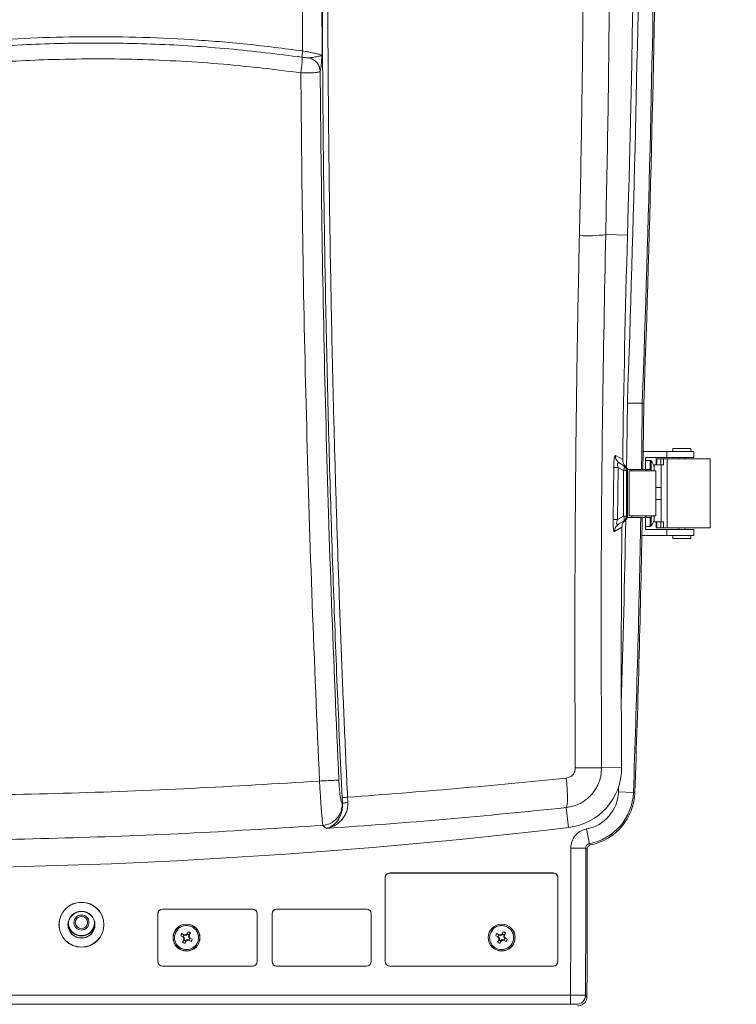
# Model space of a CAD drawing. Header units: millimetres. Extents: x 0 to 594, y 0 to 420.
# Tile 71 of 76: x 479 to 527, y 230 to 296. Entities that reach past the tile are written whole.
import ezdxf

# ---------------------------------------------------------------- set-up
doc = ezdxf.new("R2010")
doc.units = ezdxf.units.MM
doc.styles.add('SLDTEXTSTYLE1', font='TXT', dxfattribs={"width": 0.605})
doc.dimstyles.new('SLDDIMSTYLE1', dxfattribs={"dimtxt": 2.568319, "dimasz": 3.3, "dimexe": 0, "dimexo": 0.0625, "dimgap": 0.64208, "dimtad": 1, "dimdec": 0, "dimlfac": 5, "dimrnd": 1e-09, "dimzin": 12, "dimdsep": 46, "dimtxsty": 'SLDTEXTSTYLE1', "dimsah": 1, "dimcen": 0.09, "dimadec": 0, "dimazin": 3, "dimtfac": 1, "dimtdec": 1, "dimtofl": 0, "dimtmove": 0, "dimatfit": 3, "dimfxl": 1, "dimfrac": 2, "dimtolj": 1, "dimtzin": 12, "dimarcsym": 0})

# ---------------------------------------------------------------- blocks, each defined once
blk = doc.blocks.new('_D_1')
at = {"color": 7, "linetype": 'Continuous', "lineweight": 0}
for p, q in [((480.764, 376.809), (537.832, 376.809)), ((536.832, 376.809), (536.832, 219.509)), ((532.3, 300.854), (532.3, 301.442)), ((532.3, 301.442), (536.245, 301.442)), ((536.245, 301.442), (536.245, 300.854)), ((532.3, 295.465), (532.3, 294.877)), ((536.245, 294.877), (536.245, 295.465)), ((532.3, 294.877), (536.245, 294.877)), ((480.764, 219.509), (537.832, 219.509))]:
    blk.add_line(p, q, dxfattribs=at)
for points in [[(536.832, 376.809), (536.332, 373.509), (537.332, 373.509)], [(536.832, 219.509), (537.332, 222.809), (536.332, 222.809)]]:
    blk.add_solid(points, dxfattribs=at)
at = {"color": 7, "linetype": 'Continuous', "lineweight": 0, "char_height": 2.6458, "attachment_point": 1, "rotation": 90, "style": 'SLDTEXTSTYLE1'}
for s, insert in [('787', (528.302, 295.22)), ('31', (532.834, 296.2))]:
    blk.add_mtext(s, dxfattribs=dict(at, insert=insert))

msp = doc.modelspace()

# ---------------------------------------------------------------- linework, layer by layer
at = {"color": 7, "linetype": 'Continuous', "lineweight": 15}
for p, q in [((498.101, 293.794), (498.086, 297.572)), ((499.395, 293.518), (499.378, 297.686)), ((518.301, 281.553), (519.751, 281.512)), ((520.741, 270.308), (520.838, 270.306)), ((520.801, 267.109), (522.364, 267.109)), ((522.364, 266.709), (522.364, 267.109)), ((522.364, 267.109), (524.164, 267.109)), ((522.764, 267.309), (522.764, 267.109)), ((523.964, 267.309), (522.764, 267.309)), ((523.964, 267.109), (523.964, 267.309)), ((524.164, 266.709), (524.164, 267.109)), ((518.944, 266.839), (519.434, 266.557)), ((520.964, 265.909), (520.964, 266.709)), ((520.964, 266.709), (522.364, 266.709)), ((521.273, 266.509), (520.964, 266.509)), ((521.675, 266.609), (521.675, 266.209)), ((521.675, 266.609), (521.704, 266.609)), ((521.704, 266.609), (521.704, 266.209)), ((521.704, 266.609), (521.967, 266.609)), ((521.967, 266.609), (521.967, 266.209)), ((521.967, 266.609), (522.162, 266.609)), ((522.162, 266.609), (522.162, 266.209)), ((522.4, 266.609), (522.162, 266.609)), ((522.364, 266.709), (524.164, 266.709)), ((522.4, 266.609), (522.4, 262.009)), ((525.265, 266.609), (522.4, 266.609)), ((523.164, 266.709), (523.164, 266.609)), ((523.564, 266.609), (523.564, 266.709)), ((525.265, 262.009), (525.265, 266.609)), ((518.793, 262.572), (518.836, 266.036)), ((519.09, 262.567), (519.132, 266.028)), ((519.483, 265.825), (519.132, 266.028)), ((519.196, 266.332), (519.178, 266.353)), ((519.204, 266.323), (519.241, 266.311)), ((519.483, 266.171), (519.241, 266.311)), ((519.483, 266.171), (519.529, 266.145)), ((519.483, 266.171), (519.529, 266.145)), ((519.483, 262.794), (519.483, 265.825)), ((519.683, 265.825), (519.483, 265.825)), ((519.529, 266.145), (519.633, 266.101)), ((519.683, 262.794), (519.683, 265.825)), ((519.683, 265.825), (519.729, 265.799)), ((519.764, 265.909), (519.764, 262.709)), ((520.041, 265.909), (519.764, 265.909)), ((519.87, 265.809), (519.87, 262.809)), ((521.633, 265.809), (519.87, 265.809)), ((520.94, 265.909), (520.041, 265.909)), ((521.009, 265.809), (520.94, 265.909)), ((520.94, 265.909), (521.301, 265.909)), ((521.301, 265.909), (521.37, 265.809)), ((521.518, 266.106), (521.521, 266.108)), ((521.542, 265.812), (521.518, 265.812)), ((521.542, 266.209), (521.542, 265.809)), ((521.684, 266.209), (521.542, 266.209)), ((521.633, 262.809), (521.633, 265.809)), ((521.704, 266.209), (521.684, 266.209)), ((521.967, 266.209), (521.704, 266.209)), ((522.162, 266.209), (521.967, 266.209)), ((522.004, 266.209), (522.004, 262.409)), ((522.004, 264.709), (521.633, 264.709)), ((521.633, 263.909), (522.004, 263.909)), ((519.09, 262.567), (519.483, 262.794)), ((519.54, 262.48), (519.179, 262.271)), ((519.683, 262.794), (519.483, 262.794)), ((519.54, 262.48), (519.483, 262.447)), ((519.612, 262.514), (519.54, 262.48)), ((519.74, 262.827), (519.683, 262.794)), ((520.041, 262.709), (519.764, 262.709)), ((519.87, 262.809), (521.633, 262.809)), ((520.94, 262.709), (520.041, 262.709)), ((520.94, 262.709), (521.009, 262.809)), ((521.301, 262.709), (520.94, 262.709)), ((520.964, 261.909), (520.964, 262.709)), ((521.37, 262.809), (521.301, 262.709)), ((521.518, 262.806), (521.542, 262.806)), ((521.521, 262.511), (521.518, 262.513)), ((521.542, 262.809), (521.542, 262.409)), ((519.382, 262.046), (518.882, 261.757)), ((519.11, 262.225), (519.134, 262.251)), ((519.179, 262.271), (519.483, 262.447)), ((520.964, 262.109), (521.273, 262.109)), ((522.364, 261.909), (520.964, 261.909)), ((521.542, 262.409), (521.684, 262.409)), ((521.675, 262.409), (521.675, 262.009)), ((521.704, 262.009), (521.675, 262.009)), ((521.684, 262.409), (521.704, 262.409)), ((521.704, 262.409), (521.704, 262.009)), ((521.704, 262.409), (521.967, 262.409)), ((521.967, 262.009), (521.704, 262.009)), ((521.967, 262.009), (521.967, 262.409)), ((521.967, 262.409), (522.162, 262.409)), ((521.967, 262.009), (522.162, 262.009)), ((522.162, 262.409), (522.162, 262.009)), ((522.4, 262.009), (522.162, 262.009)), ((522.364, 261.509), (522.364, 261.909)), ((522.364, 261.909), (524.164, 261.909)), ((522.4, 262.009), (525.265, 262.009)), ((523.164, 262.009), (523.164, 261.909)), ((523.564, 261.909), (523.564, 262.009)), ((524.164, 261.509), (524.164, 261.909)), ((520.712, 261.509), (522.364, 261.509)), ((524.164, 261.509), (522.364, 261.509)), ((522.764, 261.509), (522.764, 261.309)), ((522.764, 261.309), (523.964, 261.309)), ((523.964, 261.309), (523.964, 261.509)), ((517.997, 245.68), (518.011, 246.051)), ((518.029, 246.028), (517.997, 246.027)), ((518.029, 246.028), (517.999, 245.68)), ((519.36, 246.037), (518.029, 246.028)), ((520.146, 244.372), (519.148, 244.408)), ((520.146, 244.372), (520.243, 244.369)), ((500.731, 244.04), (500.755, 243.622)), ((500.739, 243.636), (500.755, 243.622)), ((501.097, 244.058), (501.116, 243.71)), ((515.829, 242.038), (515.672, 243.368)), ((499.455, 242.182), (499.69, 241.975)), ((517.211, 240.963), (517.028, 241.945)), ((516.967, 240.668), (515.968, 240.664)), ((503.914, 239.009), (503.914, 239.011)), ((514.814, 239.011), (503.914, 239.011)), ((514.814, 239.009), (503.914, 239.009)), ((514.814, 239.009), (514.814, 239.011)), ((503.614, 238.709), (503.612, 238.709)), ((503.612, 238.709), (503.612, 233.109)), ((503.614, 238.709), (503.614, 233.109)), ((515.114, 238.709), (515.116, 238.709)), ((515.114, 233.109), (515.114, 238.709)), ((515.116, 233.109), (515.116, 238.709)), ((488.462, 236.309), (488.462, 233.109)), ((488.464, 236.309), (488.462, 236.309)), ((488.464, 236.309), (488.464, 233.109)), ((494.764, 236.611), (488.764, 236.611)), ((488.764, 236.609), (488.764, 236.611)), ((494.764, 236.609), (488.764, 236.609)), ((494.764, 236.609), (494.764, 236.611)), ((495.064, 233.109), (495.064, 236.309)), ((495.064, 236.309), (495.066, 236.309)), ((495.066, 233.109), (495.066, 236.309)), ((496.062, 236.309), (496.062, 233.109)), ((496.064, 236.309), (496.062, 236.309)), ((496.064, 236.309), (496.064, 233.109)), ((502.364, 236.611), (496.364, 236.611)), ((496.364, 236.609), (496.364, 236.611)), ((502.364, 236.609), (496.364, 236.609)), ((502.364, 236.609), (502.364, 236.611)), ((502.664, 236.309), (502.666, 236.309)), ((502.664, 233.109), (502.664, 236.309)), ((502.666, 233.109), (502.666, 236.309)), ((490.062, 234.975), (490.223, 234.894)), ((490.062, 234.975), (490.205, 234.875)), ((490.312, 234.888), (490.384, 234.94)), ((490.394, 234.906), (490.323, 234.851)), ((490.384, 234.94), (490.476, 235.096)), ((490.384, 234.94), (490.394, 234.906)), ((490.409, 234.934), (490.394, 234.906)), ((490.476, 235.096), (490.409, 234.934)), ((490.63, 235.011), (490.548, 234.85)), ((511.062, 234.975), (511.223, 234.894)), ((511.062, 234.975), (511.205, 234.875)), ((511.312, 234.888), (511.384, 234.94)), ((511.394, 234.906), (511.323, 234.851)), ((511.384, 234.94), (511.476, 235.096)), ((511.384, 234.94), (511.394, 234.906)), ((511.409, 234.934), (511.394, 234.906)), ((511.476, 235.096), (511.409, 234.934)), ((511.63, 235.011), (511.548, 234.85)), ((490.133, 234.73), (489.978, 234.822)), ((489.978, 234.822), (490.139, 234.754)), ((490.098, 234.407), (490.18, 234.568)), ((490.098, 234.407), (490.198, 234.551)), ((490.133, 234.73), (490.167, 234.74)), ((490.185, 234.658), (490.133, 234.73)), ((490.139, 234.754), (490.167, 234.74)), ((490.167, 234.74), (490.223, 234.668)), ((490.18, 234.568), (490.185, 234.658)), ((490.18, 234.568), (490.214, 234.578)), ((490.185, 234.658), (490.223, 234.668)), ((490.214, 234.578), (490.198, 234.551)), ((490.233, 234.859), (490.205, 234.875)), ((490.223, 234.668), (490.214, 234.578)), ((490.223, 234.894), (490.312, 234.888)), ((490.223, 234.894), (490.233, 234.859)), ((490.323, 234.851), (490.233, 234.859)), ((490.251, 234.323), (490.319, 234.484)), ((490.344, 234.478), (490.251, 234.323)), ((490.312, 234.888), (490.323, 234.851)), ((490.319, 234.484), (490.334, 234.513)), ((490.334, 234.513), (490.405, 234.568)), ((490.344, 234.478), (490.334, 234.513)), ((490.416, 234.531), (490.344, 234.478)), ((490.416, 234.531), (490.405, 234.568)), ((490.405, 234.568), (490.495, 234.559)), ((490.505, 234.525), (490.416, 234.531)), ((490.505, 234.525), (490.495, 234.559)), ((490.495, 234.559), (490.522, 234.544)), ((490.514, 234.84), (490.505, 234.75)), ((490.505, 234.75), (490.543, 234.761)), ((490.561, 234.679), (490.505, 234.75)), ((490.666, 234.443), (490.505, 234.525)), ((490.514, 234.84), (490.53, 234.868)), ((490.514, 234.84), (490.548, 234.85)), ((490.666, 234.443), (490.522, 234.544)), ((490.548, 234.85), (490.543, 234.761)), ((490.543, 234.761), (490.595, 234.689)), ((490.561, 234.679), (490.595, 234.689)), ((490.589, 234.664), (490.561, 234.679)), ((490.75, 234.597), (490.589, 234.664)), ((490.595, 234.689), (490.75, 234.597)), ((511.133, 234.73), (510.978, 234.822)), ((510.978, 234.822), (511.139, 234.754)), ((511.098, 234.407), (511.18, 234.568)), ((511.098, 234.407), (511.198, 234.551)), ((511.133, 234.73), (511.167, 234.74)), ((511.185, 234.658), (511.133, 234.73)), ((511.139, 234.754), (511.167, 234.74)), ((511.167, 234.74), (511.223, 234.668)), ((511.18, 234.568), (511.185, 234.658)), ((511.18, 234.568), (511.214, 234.578)), ((511.185, 234.658), (511.223, 234.668)), ((511.214, 234.578), (511.198, 234.551)), ((511.233, 234.859), (511.205, 234.875)), ((511.223, 234.668), (511.214, 234.578)), ((511.223, 234.894), (511.312, 234.888)), ((511.223, 234.894), (511.233, 234.859)), ((511.323, 234.851), (511.233, 234.859)), ((511.251, 234.323), (511.319, 234.484)), ((511.344, 234.478), (511.251, 234.323)), ((511.312, 234.888), (511.323, 234.851)), ((511.319, 234.484), (511.334, 234.513)), ((511.334, 234.513), (511.405, 234.568)), ((511.344, 234.478), (511.334, 234.513)), ((511.416, 234.531), (511.344, 234.478)), ((511.416, 234.531), (511.405, 234.568)), ((511.405, 234.568), (511.495, 234.559)), ((511.505, 234.525), (511.416, 234.531)), ((511.505, 234.525), (511.495, 234.559)), ((511.495, 234.559), (511.522, 234.544)), ((511.514, 234.84), (511.505, 234.75)), ((511.505, 234.75), (511.543, 234.761)), ((511.561, 234.679), (511.505, 234.75)), ((511.666, 234.443), (511.505, 234.525)), ((511.514, 234.84), (511.53, 234.868)), ((511.514, 234.84), (511.548, 234.85)), ((511.666, 234.443), (511.522, 234.544)), ((511.548, 234.85), (511.543, 234.761)), ((511.543, 234.761), (511.595, 234.689)), ((511.561, 234.679), (511.595, 234.689)), ((511.589, 234.664), (511.561, 234.679)), ((511.75, 234.597), (511.589, 234.664)), ((511.595, 234.689), (511.75, 234.597)), ((488.464, 233.109), (488.462, 233.109)), ((495.064, 233.109), (495.066, 233.109)), ((496.064, 233.109), (496.062, 233.109)), ((502.664, 233.109), (502.666, 233.109)), ((503.614, 233.109), (503.612, 233.109)), ((515.114, 233.109), (515.116, 233.109)), ((488.764, 232.809), (488.764, 232.808)), ((488.764, 232.809), (494.764, 232.809)), ((488.764, 232.808), (494.764, 232.808)), ((494.764, 232.809), (494.764, 232.808)), ((496.364, 232.809), (496.364, 232.808)), ((496.364, 232.809), (502.364, 232.809)), ((496.364, 232.808), (502.364, 232.808)), ((502.364, 232.809), (502.364, 232.808)), ((503.914, 232.809), (503.914, 232.808)), ((503.914, 232.809), (514.814, 232.809)), ((503.914, 232.808), (514.814, 232.808)), ((514.814, 232.809), (514.814, 232.808)), ((422.773, 230.879), (515.955, 230.879)), ((515.955, 230.28), (515.955, 230.879)), ((515.955, 230.28), (422.773, 230.28))]:
    msp.add_line(p, q, dxfattribs=at)
at = {"color": 8, "linetype": 'Continuous', "lineweight": 15}
for p, q in [((521.273, 266.509), (521.273, 265.909)), ((521.331, 266.48), (521.331, 265.866)), ((520.041, 265.909), (520.041, 265.809)), ((520.041, 262.809), (520.041, 262.709)), ((521.273, 262.709), (521.273, 262.109)), ((521.331, 262.753), (521.331, 262.139)), ((519.148, 244.408), (519.161, 244.763))]:
    msp.add_line(p, q, dxfattribs=at)
at = {"color": 8, "linetype": 'Continuous', "lineweight": 15, "flags": 128}
for points in [[(519.691, 266.04), (519.705, 267.09), (519.743, 270.331)], [(520.741, 270.308), (520.704, 267.066), (520.688, 265.909)]]:
    msp.add_lwpolyline(points, dxfattribs=at)
at = {"color": 7, "linetype": 'Continuous', "lineweight": 15, "flags": 128}
for points in [[(520.785, 265.909), (520.801, 267.063), (520.838, 270.306)], [(519.483, 265.825), (519.506, 265.884), (519.523, 265.941), (519.533, 265.995), (519.536, 266.044), (519.533, 266.088), (519.523, 266.124), (519.506, 266.152), (519.483, 266.171)], [(519.483, 262.447), (519.506, 262.467), (519.523, 262.495), (519.533, 262.531), (519.536, 262.575), (519.533, 262.624), (519.523, 262.678), (519.506, 262.735), (519.483, 262.794)], [(516.953, 230.855), (516.966, 230.842), (517.05, 230.758)]]:
    msp.add_lwpolyline(points, dxfattribs=at)
at = {"color": 7, "linetype": 'Continuous', "lineweight": 15}
for centre, radius in [((483.364, 235.563), 1.5), ((483.364, 235.563), 1.491), ((483.364, 235.563), 0.9), ((483.364, 235.563), 0.884), ((483.364, 235.709), 0.5), ((483.364, 235.709), 0.411), ((490.364, 234.709), 0.898), ((490.364, 234.709), 0.891), ((511.364, 234.709), 0.898), ((511.364, 234.709), 0.891)]:
    msp.add_circle(centre, radius, dxfattribs=at)
at = {"color": 8, "linetype": 'Continuous', "lineweight": 15}
for centre, radius, start, end in [((-978.336, 324.311), 1499.051, 357.936391, 0.703248), ((-978.336, 324.311), 1500.05, 357.936888, 0.70278), ((-479.259, 280.268), 999.051, 358.27844, 358.982771), ((-479.259, 280.268), 1000.05, 357.943004, 358.993988)]:
    msp.add_arc(centre, radius, start, end, dxfattribs=at)
at = {"color": 7, "linetype": 'Continuous', "lineweight": 15}
for centre, radius, start, end in [((-973.636, 324.309), 1494, 358.358462, 0.699018), ((-978.336, 324.311), 1500.147, 357.936937, 0.702734), ((517.08, 290.592), 9.121, 266.6717, 277.69452), ((1524.738, 252.711), 1005.4, 178.358462, 179.210924), ((521.273, 266.437), 0.072, 36.35837, 90), ((520.284, 265.709), 1.3, 17.86258, 36.35837), ((519.247, 275.903), 9.876, 267.61302, 269.33485), ((519.283, 265.825), 0.4, 359.98708, 59.9978), ((519.329, 265.799), 0.4, 359.98715, 59.99784), ((520.284, 265.709), 1.296, 13.93028, 17.83513), ((519.204, 275.905), 13.339, 268.23318, 269.50779), ((519.283, 262.794), 0.4, 300.0022, 0.01292), ((519.34, 262.826), 0.4, 300.0022, 0.01292), ((-479.259, 280.268), 1000.147, 357.943004, 358.994085), ((520.284, 262.909), 1.3, 323.64163, 342.13742), ((520.284, 262.909), 1.296, 342.16487, 346.06972), ((519.477, 261.757), 0.595, 120.0794, 179.95614), ((1524.738, 252.711), 1005.4, 179.468006, 180.380333), ((521.273, 262.181), 0.072, 270, 323.64163), ((515.36, 246.01), 4, 276.72127, 0.38033), ((516.549, 244.501), 2.601, 280.60001, 357.943), ((516.549, 244.501), 3.6, 280.60001, 357.943), ((516.549, 244.501), 3.697, 281.76183, 357.943), ((469.364, 636.309), 397, 263.27873, 276.72127), ((-486.227, 237.145), 1002.201, 359.641735, 0.201165), ((-486.227, 237.145), 1003.2, 359.640743, 0.201165), ((-486.227, 237.145), 1003.297, 359.63523, 0.196595), ((503.914, 238.709), 0.302, 90, 180), ((503.914, 238.709), 0.3, 90, 180), ((514.814, 238.709), 0.302, 0, 90), ((514.814, 238.709), 0.3, 0, 90), ((488.764, 236.309), 0.302, 90, 180), ((488.764, 236.309), 0.3, 90, 180), ((494.764, 236.309), 0.302, 0, 90), ((494.764, 236.309), 0.3, 0, 90), ((496.364, 236.309), 0.302, 90, 180), ((496.364, 236.309), 0.3, 90, 180), ((502.364, 236.309), 0.302, 0, 90), ((502.364, 236.309), 0.3, 0, 90), ((483.364, 235.709), 0.872, 180, 359.98331), ((483.364, 235.709), 0.9, 190.81489, 349.18511), ((490.364, 234.709), 0.775, 139.12714, 158.45696), ((490.364, 234.709), 0.402, 138.61836, 163.76231), ((490.364, 234.709), 0.229, 43.7053, 78.67537), ((490.364, 234.709), 0.402, 48.61836, 73.76231), ((511.364, 234.709), 0.775, 139.12714, 158.45696), ((511.364, 234.709), 0.402, 138.61836, 163.76231), ((511.364, 234.709), 0.229, 43.7053, 78.67537), ((511.364, 234.709), 0.402, 48.61836, 73.76231), ((490.364, 234.709), 0.402, 228.61836, 253.76231), ((490.364, 234.709), 0.229, 133.7053, 168.67537), ((490.364, 234.709), 0.229, 223.7053, 258.67537), ((490.364, 234.709), 0.229, 313.7053, 348.67537), ((490.364, 234.709), 0.402, 318.61836, 343.76231), ((511.364, 234.709), 0.402, 228.61836, 253.76231), ((511.364, 234.709), 0.229, 133.7053, 168.67537), ((511.364, 234.709), 0.229, 223.7053, 258.67537), ((511.364, 234.709), 0.229, 313.7053, 348.67537), ((511.364, 234.709), 0.402, 318.61836, 343.76231), ((488.764, 233.109), 0.302, 180, 270), ((488.764, 233.109), 0.3, 180, 270), ((494.764, 233.109), 0.302, 270, 0), ((494.764, 233.109), 0.3, 270, 0), ((496.364, 233.109), 0.302, 180, 270), ((496.364, 233.109), 0.3, 180, 270), ((502.364, 233.109), 0.302, 270, 0), ((502.364, 233.109), 0.3, 270, 0), ((503.914, 233.109), 0.302, 180, 270), ((503.914, 233.109), 0.3, 180, 270), ((514.814, 233.109), 0.3, 270, 0), ((514.814, 233.109), 0.302, 270, 0), ((516.352, 230.861), 0.601, 270.18217, 359.45857)]:
    msp.add_arc(centre, radius, start, end, dxfattribs=at)
for centre in [(519.708, 264.309), (519.743, 264.309)]:
    msp.add_ellipse(centre, major_axis=(0, 0.6), ratio=0.017455, dxfattribs=at)
for points, knots in [([(499.413, 297.613), (499.424, 295.006), (499.446, 289.806), (499.543, 282.003), (499.687, 274.22), (499.88, 266.483), (500.12, 258.881), (500.399, 251.413), (500.621, 246.495), (500.731, 244.04)], [0, 0, 0, 0, 0.146306, 0.291708, 0.437251, 0.582209, 0.724762, 0.862627, 1, 1, 1, 1]), ([(499.78, 297.648), (499.786, 295.948), (499.798, 292.548), (499.844, 287.445), (499.91, 282.341), (499.998, 277.237), (500.106, 272.176), (500.231, 267.275), (500.371, 262.535), (500.525, 257.913), (500.697, 253.291), (500.886, 248.672), (501.026, 245.595), (501.097, 244.058)], [0, 0, 0, 0, 0.095377, 0.190715, 0.286016, 0.381281, 0.47651, 0.56929, 0.655488, 0.741675, 0.827853, 0.91402, 1, 1, 1, 1]), ([(516.801, 297.73), (516.774, 295.022), (516.719, 289.612), (516.607, 284.193), (516.55, 281.487)], [0, 0, 0, 0, 0.500488, 1, 1, 1, 1]), ([(518.552, 297.872), (518.525, 295.155), (518.47, 289.719), (518.357, 284.275), (518.301, 281.553)], [0, 0, 0, 0, 0.500002, 1, 1, 1, 1]), ([(498.101, 293.794), (496.865, 293.952), (494.395, 294.268), (490.689, 294.564), (487.029, 294.729), (483.455, 294.759), (480.007, 294.668), (476.914, 294.481), (474.136, 294.232), (471.656, 293.945), (469.276, 293.611), (466.997, 293.237), (464.781, 292.821), (462.934, 292.432), (461.452, 292.092), (460.331, 291.822), (459.214, 291.54), (458.101, 291.244), (456.991, 290.936), (455.884, 290.615), (454.643, 290.239), (453.269, 289.802), (451.765, 289.298), (450.357, 288.801), (448.005, 287.932), (444.732, 286.624), (441.939, 285.311), (440.541, 284.654)], [0, 0, 0, 0, 0.063345, 0.126481, 0.188665, 0.249168, 0.307666, 0.363401, 0.406141, 0.448954, 0.48985, 0.527883, 0.565952, 0.604077, 0.623556, 0.643031, 0.662504, 0.681978, 0.701454, 0.720936, 0.740427, 0.767244, 0.794088, 0.820965, 0.843038, 0.921435, 1, 1, 1, 1]), ([(440.69, 284.275), (442.169, 284.968), (445.127, 286.353), (449.691, 288.154), (454.336, 289.746), (459.058, 291.105), (463.844, 292.233), (468.683, 293.123), (473.561, 293.775), (478.464, 294.186), (483.381, 294.356), (488.297, 294.28), (493.202, 293.979), (496.447, 293.576), (498.069, 293.375)], [0, 0, 0, 0, 0.083326, 0.166653, 0.249981, 0.333311, 0.416643, 0.499977, 0.583314, 0.666652, 0.749992, 0.833331, 0.916669, 1, 1, 1, 1]), ([(498.069, 293.375), (498.074, 293.346), (498.082, 293.297), (498.079, 293.157), (498.069, 293), (498.05, 292.812), (498.022, 292.588), (497.997, 292.427), (497.982, 292.33)], [0, 0, 0, 0, 0.203864, 0.340591, 0.49996, 0.659237, 0.795955, 1, 1, 1, 1]), ([(498.101, 293.794), (498.095, 293.748), (498.082, 293.654), (498.07, 293.523), (498.064, 293.42), (498.068, 293.39), (498.069, 293.375)], [0, 0, 0, 0, 0.241855, 0.5, 0.758145, 1, 1, 1, 1]), ([(498.069, 293.375), (498.169, 293.362), (498.312, 293.343), (498.475, 293.328), (498.535, 293.33), (498.561, 293.33)], [0, 0, 0, 0, 0.563171, 0.807694, 1, 1, 1, 1]), ([(499.395, 293.518), (499.361, 293.529), (499.293, 293.55), (499.013, 293.614), (498.707, 293.678), (498.406, 293.738), (498.209, 293.774), (498.101, 293.794)], [0, 0, 0, 0, 0.248896, 0.498023, 0.693925, 0.833289, 1, 1, 1, 1]), ([(498.561, 293.33), (498.627, 293.34), (498.761, 293.359), (498.962, 293.394), (499.121, 293.422), (499.239, 293.448), (499.307, 293.468), (499.352, 293.486), (499.379, 293.501), (499.39, 293.513), (499.395, 293.518)], [0, 0, 0, 0, 0.167507, 0.345151, 0.532224, 0.64733, 0.779961, 0.850433, 0.925727, 1, 1, 1, 1]), ([(498.561, 293.33), (498.656, 293.292), (498.849, 293.214), (499.078, 292.998), (499.236, 292.733), (499.262, 292.538), (499.274, 292.444)], [0, 0, 0, 0, 0.243817, 0.500002, 0.756186, 1, 1, 1, 1]), ([(499.274, 292.444), (499.293, 292.536), (499.327, 292.695), (499.366, 293.085), (499.385, 293.363), (499.395, 293.518)], [0, 0, 0, 0, 0.384025, 0.656284, 1, 1, 1, 1]), ([(441.065, 283.33), (441.971, 283.76), (443.783, 284.617), (445.99, 285.559), (447.65, 286.231), (448.75, 286.661), (449.965, 287.119), (451.964, 287.842), (454.767, 288.773), (458.286, 289.8), (461.056, 290.499), (463.053, 290.95), (464.264, 291.208), (465.478, 291.451), (466.695, 291.679), (467.914, 291.892), (469.18, 292.096), (470.517, 292.294), (472.197, 292.519), (474.18, 292.747), (476.441, 292.954), (478.771, 293.114), (481.33, 293.228), (484.123, 293.278), (487.072, 293.241), (489.975, 293.119), (492.758, 292.923), (495.415, 292.665), (497.131, 292.441), (497.982, 292.33)], [0, 0, 0, 0, 0.051602, 0.103137, 0.123376, 0.143614, 0.163855, 0.190084, 0.25281, 0.315461, 0.378121, 0.39929, 0.420449, 0.441602, 0.462752, 0.483902, 0.505056, 0.528441, 0.553157, 0.591955, 0.630719, 0.66947, 0.711646, 0.762005, 0.812681, 0.862888, 0.911087, 0.955878, 1, 1, 1, 1]), ([(497.982, 292.33), (498.137, 292.327), (498.321, 292.323), (498.617, 292.327), (498.897, 292.338), (499.18, 292.373), (499.244, 292.421), (499.274, 292.444)], [0, 0, 0, 0, 0.240484, 0.284137, 0.504114, 0.765638, 1, 1, 1, 1]), ([(497.982, 292.33), (498.019, 288.4), (498.094, 280.548), (498.356, 268.753), (498.717, 256.95), (499.058, 249.078), (499.229, 245.138)], [0, 0, 0, 0, 0.250157, 0.499829, 0.749716, 1, 1, 1, 1]), ([(499.274, 292.444), (499.311, 288.514), (499.386, 280.654), (499.646, 268.845), (500.006, 257.026), (500.345, 249.145), (500.515, 245.203)], [0, 0, 0, 0, 0.249859, 0.49983, 0.749809, 1, 1, 1, 1]), ([(518.301, 281.553), (518.225, 277.609), (518.071, 269.722), (517.98, 257.877), (518.013, 249.978), (518.029, 246.028)], [0, 0, 0, 0, 0.333379, 0.666671, 1, 1, 1, 1]), ([(516.55, 281.487), (516.531, 280.601), (516.492, 278.832), (516.442, 276.178), (516.397, 273.525), (516.358, 270.874), (516.324, 268.224), (516.297, 265.577), (516.276, 263.024), (516.252, 258.928), (516.238, 253.288), (516.264, 248.435), (516.277, 246.009)], [0, 0, 0, 0, 0.074943, 0.149824, 0.224644, 0.299403, 0.374101, 0.448738, 0.523314, 0.589913, 0.795002, 1, 1, 1, 1]), ([(520.741, 270.308), (520.724, 270.309), (520.69, 270.309), (520.503, 270.314), (520.237, 270.32), (519.973, 270.326), (519.805, 270.33), (519.749, 270.331), (519.743, 270.331)], [0, 0, 0, 0, 0.222063, 0.444126, 0.666199, 0.888289, 0.988413, 1, 1, 1, 1]), ([(518.836, 266.036), (518.838, 266.128), (518.841, 266.275), (518.853, 266.465), (518.866, 266.609), (518.884, 266.726), (518.91, 266.832), (518.931, 266.837), (518.944, 266.839)], [0, 0, 0, 0, 0.19729, 0.315327, 0.44543, 0.585263, 0.729512, 1, 1, 1, 1]), ([(519.241, 266.311), (519.198, 266.341), (519.11, 266.401), (519.015, 266.531), (518.953, 266.681), (518.947, 266.787), (518.944, 266.839)], [0, 0, 0, 0, 0.245524, 0.500002, 0.754479, 1, 1, 1, 1]), ([(519.434, 266.557), (519.439, 266.489), (519.451, 266.354), (519.535, 266.199), (519.608, 266.126), (519.633, 266.101)], [0, 0, 0, 0, 0.396026, 0.791969, 1, 1, 1, 1]), ([(519.633, 266.101), (519.663, 266.068), (519.723, 266.001), (519.76, 265.892), (519.763, 265.826), (519.764, 265.805)], [0, 0, 0, 0, 0.4040664, 0.8081309, 1, 1, 1, 1]), ([(518.882, 261.757), (518.869, 261.759), (518.85, 261.763), (518.827, 261.859), (518.811, 261.973), (518.801, 262.12), (518.793, 262.319), (518.793, 262.475), (518.793, 262.572)], [0, 0, 0, 0, 0.253485, 0.393669, 0.53327, 0.667243, 0.791718, 1, 1, 1, 1]), ([(519.179, 262.271), (519.146, 262.255), (519.099, 262.232), (519.054, 262.245), (519.037, 262.267), (519.029, 262.289), (519.025, 262.317), (519.027, 262.361), (519.044, 262.448), (519.071, 262.519), (519.09, 262.567)], [0, 0, 0, 0, 0.302781, 0.441851, 0.504312, 0.561682, 0.615977, 0.669676, 0.780144, 1, 1, 1, 1]), ([(519.612, 262.514), (519.563, 262.467), (519.464, 262.372), (519.393, 262.2), (519.385, 262.089), (519.382, 262.046)], [0, 0, 0, 0, 0.378954, 0.7579701, 1, 1, 1, 1]), ([(519.764, 262.828), (519.759, 262.783), (519.75, 262.693), (519.69, 262.585), (519.634, 262.535), (519.612, 262.514)], [0, 0, 0, 0, 0.373755, 0.74751, 1, 1, 1, 1]), ([(516.277, 246.009), (516.269, 245.927), (516.252, 245.762), (516.115, 245.549), (515.916, 245.391), (515.754, 245.357), (515.673, 245.34)], [0, 0, 0, 0, 0.248078, 0.498599, 0.749935, 1, 1, 1, 1]), ([(499.229, 245.138), (496.387, 244.963), (490.709, 244.614), (482.171, 244.297), (473.633, 244.131), (465.094, 244.131), (456.556, 244.297), (448.019, 244.614), (442.34, 244.963), (439.499, 245.138)], [0, 0, 0, 0, 0.143083, 0.28595, 0.42866, 0.571343, 0.714053, 0.856918, 1, 1, 1, 1]), ([(500.515, 245.203), (500.484, 245.201), (500.42, 245.196), (500.125, 245.181), (499.713, 245.161), (499.388, 245.145), (499.229, 245.138)], [0, 0, 0, 0, 0.237566, 0.49346, 0.752931, 1, 1, 1, 1]), ([(499.229, 245.138), (499.239, 244.957), (499.26, 244.593), (499.293, 244.069), (499.326, 243.578), (499.354, 243.192), (499.377, 242.896), (499.397, 242.673), (499.417, 242.461), (499.437, 242.271), (499.449, 242.213), (499.455, 242.183)], [0, 0, 0, 0, 0.124369, 0.249103, 0.371985, 0.498509, 0.578992, 0.662458, 0.748881, 0.865955, 1, 1, 1, 1]), ([(500.515, 245.203), (500.526, 245.01), (500.548, 244.622), (500.606, 244.122), (500.673, 243.754), (500.717, 243.675), (500.739, 243.636)], [0, 0, 0, 0, 0.24691, 0.496505, 0.748295, 1, 1, 1, 1]), ([(515.673, 245.34), (513.246, 245.096), (508.399, 244.61), (503.528, 244.242), (501.097, 244.058)], [0, 0, 0, 0, 0.500731, 1, 1, 1, 1]), ([(515.672, 243.368), (515.694, 243.418), (515.727, 243.494), (515.747, 243.757), (515.753, 244.011), (515.748, 244.315), (515.728, 244.75), (515.695, 245.107), (515.673, 245.34)], [0, 0, 0, 0, 0.240718, 0.368961, 0.499557, 0.630215, 0.758642, 1, 1, 1, 1]), ([(500.739, 243.636), (500.727, 243.464), (500.702, 243.107), (500.411, 242.631), (499.975, 242.285), (499.624, 242.216), (499.455, 242.182)], [0, 0, 0, 0, 0.240617, 0.5, 0.759383, 1, 1, 1, 1]), ([(501.116, 243.71), (501.117, 243.628), (501.12, 243.453), (501.066, 243.193), (500.966, 242.93), (500.813, 242.675), (500.608, 242.439), (500.386, 242.26), (500.152, 242.124), (499.929, 242.03), (499.767, 241.993), (499.69, 241.975)], [0, 0, 0, 0, 0.084668, 0.178168, 0.281785, 0.397163, 0.524993, 0.666694, 0.764832, 0.888284, 1, 1, 1, 1]), ([(500.755, 243.622), (500.756, 243.508), (500.759, 243.278), (500.659, 242.865), (500.435, 242.453), (500.084, 242.117), (499.821, 242.023), (499.69, 241.975)], [0, 0, 0, 0, 0.120693, 0.243482, 0.492689, 0.745626, 1, 1, 1, 1]), ([(500.731, 244.04), (500.74, 244.04), (500.759, 244.041), (500.844, 244.046), (500.961, 244.052), (501.052, 244.056), (501.097, 244.058)], [0, 0, 0, 0, 0.242207, 0.499808, 0.757515, 1, 1, 1, 1]), ([(500.755, 243.622), (500.763, 243.631), (500.781, 243.648), (500.865, 243.675), (500.981, 243.697), (501.072, 243.706), (501.116, 243.71)], [0, 0, 0, 0, 0.242407, 0.500063, 0.757685, 1, 1, 1, 1]), ([(515.672, 243.368), (513.011, 243.099), (507.698, 242.563), (502.356, 242.171), (499.69, 241.975)], [0, 0, 0, 0, 0.5007255, 1, 1, 1, 1]), ([(499.455, 242.182), (496.591, 242.003), (490.87, 241.644), (482.268, 241.317), (473.666, 241.147), (465.062, 241.147), (456.46, 241.317), (447.858, 241.644), (442.137, 242.003), (439.273, 242.182)], [0, 0, 0, 0, 0.143104, 0.285947, 0.428666, 0.571334, 0.714054, 0.856896, 1, 1, 1, 1]), ([(515.968, 240.664), (515.982, 240.81), (516.01, 241.102), (516.232, 241.492), (516.56, 241.788), (516.851, 241.909), (517.01, 241.941), (517.028, 241.945)], [0, 0, 0, 0, 0.242877, 0.485766, 0.728397, 0.970994, 1, 1, 1, 1]), ([(517.211, 240.963), (517.207, 240.962), (517.17, 240.955), (517.103, 240.928), (517.027, 240.859), (516.975, 240.769), (516.97, 240.701), (516.967, 240.668)], [0, 0, 0, 0, 0.029301, 0.27268, 0.51415, 0.756008, 1, 1, 1, 1]), ([(517.303, 240.882), (517.27, 240.872), (517.206, 240.852), (517.129, 240.783), (517.075, 240.693), (517.068, 240.624), (517.064, 240.588)], [0, 0, 0, 0, 0.246552, 0.493115, 0.739426, 1, 1, 1, 1]), ([(517.211, 240.963), (517.218, 240.957), (517.249, 240.93), (517.279, 240.903), (517.303, 240.882)], [0, 0, 0, 0, 0.237791, 1, 1, 1, 1]), ([(517.064, 240.588), (517.039, 240.608), (517.007, 240.634), (516.974, 240.661), (516.967, 240.668)], [0, 0, 0, 0, 0.762208, 1, 1, 1, 1]), ([(489.663, 235.095), (489.693, 235.142), (489.771, 235.266), (489.96, 235.417), (490.216, 235.511), (490.49, 235.515), (490.749, 235.428), (490.965, 235.26), (491.114, 235.03), (491.177, 234.764), (491.15, 234.491), (491.047, 234.274), (490.893, 234.095), (490.692, 233.963), (490.427, 233.897), (490.154, 233.921), (489.905, 234.035), (489.708, 234.225), (489.585, 234.47), (489.55, 234.741), (489.593, 234.954), (489.648, 235.065), (489.663, 235.095)], [0, 0, 0, 0, 0.033597, 0.087276, 0.140955, 0.194634, 0.248313, 0.301992, 0.355671, 0.40935, 0.46303, 0.516709, 0.550305, 0.603985, 0.657664, 0.711343, 0.765022, 0.818701, 0.87238, 0.926059, 0.979738, 1, 1, 1, 1]), ([(490.53, 234.868), (490.56, 234.911), (490.593, 234.959), (490.626, 235.006), (490.63, 235.011)], [0, 0, 0, 0, 0.889809, 1, 1, 1, 1]), ([(510.663, 235.095), (510.693, 235.142), (510.771, 235.266), (510.96, 235.417), (511.216, 235.511), (511.49, 235.515), (511.749, 235.428), (511.965, 235.26), (512.114, 235.03), (512.177, 234.764), (512.15, 234.491), (512.047, 234.274), (511.893, 234.095), (511.692, 233.963), (511.427, 233.897), (511.154, 233.921), (510.905, 234.035), (510.708, 234.225), (510.585, 234.47), (510.55, 234.741), (510.593, 234.954), (510.648, 235.065), (510.663, 235.095)], [0, 0, 0, 0, 0.033597, 0.087276, 0.140955, 0.194634, 0.248313, 0.301992, 0.355671, 0.40935, 0.46303, 0.516709, 0.550305, 0.603985, 0.657664, 0.711343, 0.765022, 0.818701, 0.87238, 0.926059, 0.979738, 1, 1, 1, 1]), ([(511.53, 234.868), (511.56, 234.911), (511.593, 234.959), (511.626, 235.006), (511.63, 235.011)], [0, 0, 0, 0, 0.889809, 1, 1, 1, 1]), ([(516.953, 230.855), (516.936, 230.858), (516.902, 230.862), (516.714, 230.869), (516.449, 230.875), (516.179, 230.878), (516.011, 230.879), (515.955, 230.879)], [0, 0, 0, 0, 0.222287, 0.444655, 0.666919, 0.888942, 1, 1, 1, 1]), ([(517.05, 230.758), (517.043, 230.691), (517.029, 230.556), (516.924, 230.377), (516.771, 230.243), (516.603, 230.172), (516.493, 230.165), (516.45, 230.163)], [0, 0, 0, 0, 0.215706, 0.431426, 0.646825, 0.862092, 1, 1, 1, 1]), ([(515.955, 230.28), (515.977, 230.28), (516.044, 230.279), (516.152, 230.277), (516.259, 230.273), (516.334, 230.267), (516.347, 230.262), (516.354, 230.26)], [0, 0, 0, 0, 0.111006, 0.332936, 0.555167, 0.777587, 1, 1, 1, 1])]:
    msp.add_open_spline(points, degree=3, knots=knots, dxfattribs=at)
at = {"color": 8, "linetype": 'Continuous', "lineweight": 15}
for points, knots in [([(519.132, 266.028), (519.117, 266.072), (519.093, 266.14), (519.08, 266.222), (519.08, 266.263), (519.084, 266.29), (519.092, 266.313), (519.11, 266.336), (519.146, 266.35), (519.182, 266.333), (519.204, 266.323)], [0, 0, 0, 0, 0.23228, 0.356554, 0.413707, 0.470154, 0.535929, 0.607244, 0.769931, 1, 1, 1, 1]), ([(517.999, 245.68), (517.996, 245.635), (517.982, 245.428), (517.886, 245.126), (517.736, 244.782), (517.568, 244.503), (517.371, 244.25), (517.145, 244.022), (516.89, 243.82), (516.569, 243.626), (516.163, 243.452), (515.843, 243.397), (515.672, 243.368)], [0, 0, 0, 0, 0.038416, 0.175771, 0.264991, 0.35657, 0.450506, 0.536475, 0.628081, 0.725317, 0.853481, 1, 1, 1, 1]), ([(517.997, 246.027), (517.96, 246.027), (517.874, 246.024), (517.481, 246.02), (516.925, 246.014), (516.488, 246.011), (516.277, 246.009)], [0, 0, 0, 0, 0.211523, 0.481907, 0.749615, 1, 1, 1, 1]), ([(489.778, 235.217), (489.744, 235.173), (489.691, 235.104), (489.656, 235.024), (489.643, 234.994)], [0, 0, 0, 0, 0.623796, 1, 1, 1, 1]), ([(510.778, 235.217), (510.744, 235.173), (510.691, 235.104), (510.656, 235.024), (510.643, 234.994)], [0, 0, 0, 0, 0.623796, 1, 1, 1, 1])]:
    msp.add_open_spline(points, degree=3, knots=knots, dxfattribs=at)

# ---------------------------------------------------------------- dimensions: what is measured, and where the dimension line sits
at = {"color": 7, "linetype": 'Continuous', "lineweight": 0}
dim = msp.add_linear_dim(base=(536.832478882, 219.509420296), p1=(480.763962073, 376.809420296), p2=(480.763962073, 219.509420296), angle=90, dimstyle='SLDDIMSTYLE1', dxfattribs=at)
dim.commit()
dim.dimension.update_dxf_attribs({"geometry": '_D_1', "text_midpoint": (536.832478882, 298.159420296), "dimtype": 160})

doc.saveas('drawing.dxf')
